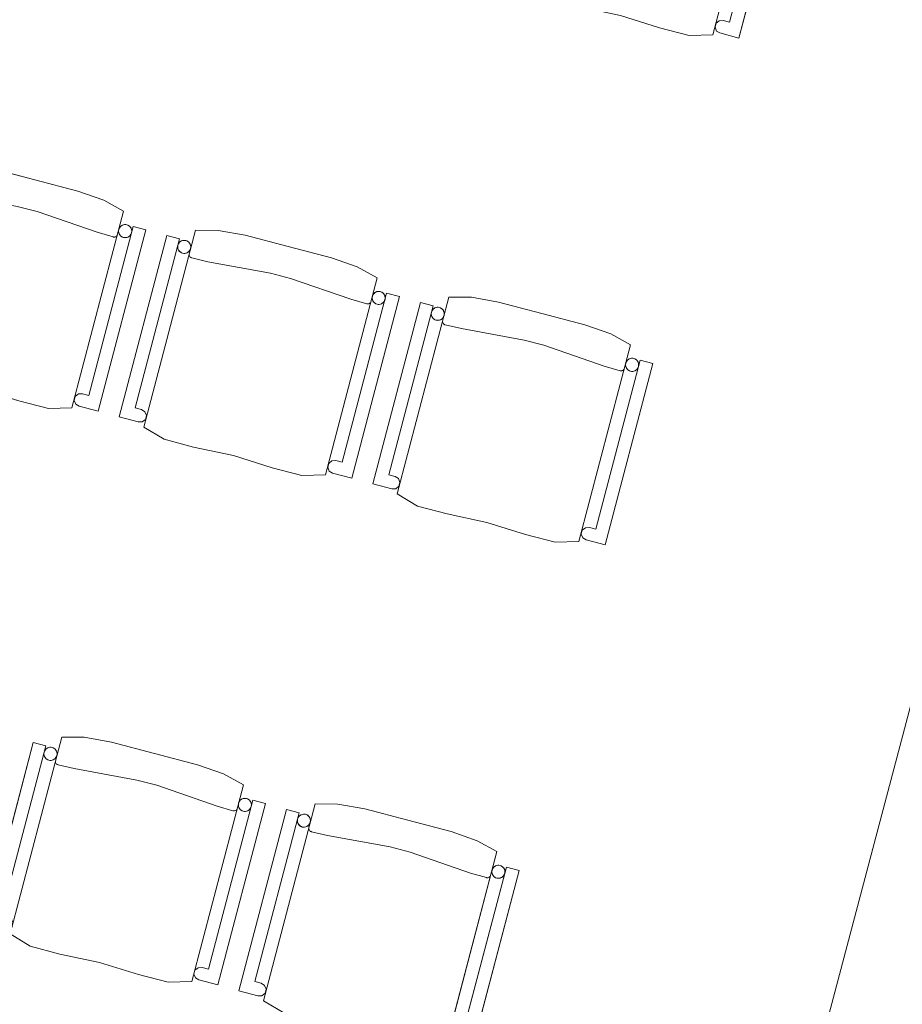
# Model space of a CAD drawing. Header units: millimetres. Extents: x -176817 to 18864955, y -12996033 to 201123.
# Tile 202 of 256: x 171676 to 173696, y -6379 to -4125. Entities that reach past the tile are written whole.
import ezdxf

# ---------------------------------------------------------------- set-up
doc = ezdxf.new("R2010")
doc.units = ezdxf.units.MM
doc.header["$MEASUREMENT"] = 0
doc.layers.add('215-A Wymiarowanie wewnętrzne 1_50', color=7, linetype='Continuous')
doc.layers.add('320-W Umeblowanie', color=7, linetype='Continuous')
doc.styles.add('STYL_AUTOMATYCZNY_4', font='arial.ttf')
doc.dimstyles.new('STYL_AUTOMATYCZNY__3', dxfattribs={"dimtxt": 64.999998, "dimasz": 47.5, "dimexe": 0.18, "dimexo": 0.0625, "dimgap": 0, "dimtad": 1, "dimdec": 1, "dimlfac": 0.1, "dimzin": 0, "dimdsep": 46, "dimtxsty": 'STYL_AUTOMATYCZNY_4', "dimblk": 'ARROWHEAD_11', "dimblk1": 'ARROWHEAD_11', "dimblk2": 'ARROWHEAD_11', "dimcen": 0.09, "dimclrd": 30, "dimclre": 30, "dimclrt": 30, "dimazin": 0, "dimtfac": 1, "dimtdec": 4, "dimtmove": 0, "dimatfit": 3, "dimfxl": 0, "dimtolj": 1, "dimtzin": 0, "dimarcsym": 0})

# ---------------------------------------------------------------- blocks, each defined once
blk = doc.blocks.new('Krzesło 06 27[325]_2', base_point=(171591.1, -6218.5))
at = {"layer": '320-W Umeblowanie', "color": 254, "linetype": 'Continuous', "lineweight": 0, "true_color": 0xcccccc}
for p, q in [((171771.7, -5767.2), (171653.4, -6217.7)), ((171823.5, -5767.8), (171771.7, -5767.2)), ((171885.4, -5778.8), (171823.5, -5767.8)), ((171706.4, -5779.6), (171597.3, -6194.9)), ((171633.8, -6174), (171735.4, -5787.3)), ((171735.4, -5787.3), (171706.4, -5779.6)), ((171984.1, -5804.7), (171885.4, -5778.8)), ((172082.8, -5830.7), (171984.1, -5804.7)), ((171757.3, -5823), (171757.4, -5821.7)), ((171757.4, -5824.4), (171757.3, -5823)), ((171757.8, -5825.8), (171757.4, -5824.4)), ((171758.4, -5827.1), (171757.8, -5825.8)), ((171759.2, -5828.2), (171758.4, -5827.1)), ((171760.2, -5829.2), (171759.2, -5828.2)), ((171761.3, -5830), (171760.2, -5829.2)), ((171762.6, -5830.6), (171761.3, -5830)), ((171763.3, -5830.7), (171762.6, -5830.6)), ((171800.3, -5839.4), (171763.3, -5830.7)), ((172142.1, -5851.5), (172082.8, -5830.7)), ((171943.8, -5865.8), (171800.3, -5839.4)), ((172187.6, -5876.4), (172142.1, -5851.5)), ((171989.3, -5877.7), (171943.8, -5865.8)), ((172127.2, -5925.3), (171989.3, -5877.7)), ((172069.3, -6327), (172187.6, -5876.4)), ((172209.3, -5911.7), (172107.8, -6298.4)), ((172163.7, -5935.9), (172127.2, -5925.3)), ((172129.3, -6334.6), (172238.3, -5919.3)), ((172238.3, -5919.3), (172209.3, -5911.7)), ((172164.4, -5936.1), (172163.7, -5935.9)), ((172165.8, -5936.2), (172164.4, -5936.1)), ((172167.2, -5936.1), (172165.8, -5936.2)), ((172168.5, -5935.7), (172167.2, -5936.1)), ((172169.8, -5935.1), (172168.5, -5935.7)), ((172170.9, -5934.3), (172169.8, -5935.1)), ((172171.9, -5933.3), (172170.9, -5934.3)), ((171648.3, -6177.8), (171633.8, -6174)), ((171597.3, -6194.9), (171640.9, -6206.3)), ((171656.1, -6182.8), (171648.3, -6177.8)), ((171659.5, -6191.4), (171656.1, -6182.8)), ((171657.2, -6200.4), (171659.5, -6191.4)), ((171640.9, -6206.3), (171650, -6206.3)), ((171650, -6206.3), (171657.2, -6200.4)), ((171653.4, -6217.7), (171699.7, -6245.7)), ((171699.7, -6245.7), (171767.4, -6263.8)), ((171767.4, -6263.8), (171858.4, -6283.3)), ((171858.4, -6283.3), (171947.3, -6311)), ((172076.8, -6301), (172074.5, -6310)), ((172074.5, -6310), (172077.8, -6318.6)), ((172084, -6295.2), (172076.8, -6301)), ((172093.3, -6294.6), (172084, -6295.2)), ((172107.8, -6298.4), (172093.3, -6294.6)), ((171947.3, -6311), (172015.2, -6328.6)), ((172015.2, -6328.6), (172069.3, -6327)), ((172077.8, -6318.6), (172085.8, -6323.1)), ((172085.8, -6323.1), (172129.3, -6334.6))]:
    blk.add_line(p, q, dxfattribs=at)
at = {"layer": '320-W Umeblowanie', "color": 254, "linetype": 'Continuous', "lineweight": 0, "true_color": 0xcccccc, "flags": 128}
for points in [[(171653.4, -6217.7), (171699.7, -6245.7), (171767.4, -6263.8), (171858.4, -6283.3), (171947.3, -6311), (172015.2, -6328.6), (172069.3, -6327), (172187.6, -5876.4), (172142.1, -5851.5), (172082.8, -5830.7), (171984.1, -5804.7), (171885.4, -5778.8), (171823.5, -5767.8), (171771.7, -5767.2)], [(171597.3, -6194.9), (171640.9, -6206.3), (171650, -6206.3), (171657.2, -6200.4), (171659.5, -6191.4), (171656.1, -6182.8), (171648.3, -6177.8), (171633.8, -6174), (171735.4, -5787.3), (171706.4, -5779.6)], [(171749.9, -5791.1), (171747.3, -5790.6), (171744.7, -5790.6), (171742.1, -5791.1), (171739.7, -5792), (171737.4, -5793.3), (171735.4, -5795), (171733.8, -5797), (171732.5, -5799.3), (171731.6, -5801.8), (171731.2, -5804.3), (171731.2, -5806.9), (171731.6, -5809.5), (171732.5, -5812), (171733.9, -5814.2), (171735.5, -5816.2), (171737.6, -5817.9), (171739.8, -5819.2), (171742.3, -5820.1), (171744.9, -5820.5), (171747.5, -5820.5), (171750.1, -5820), (171752.5, -5819.1), (171754.8, -5817.8), (171756.8, -5816.1), (171758.4, -5814.1), (171759.7, -5811.8), (171760.6, -5809.4), (171761, -5806.8), (171761, -5804.2), (171760.6, -5801.6), (171759.7, -5799.2), (171758.3, -5796.9), (171756.7, -5794.9), (171754.6, -5793.2), (171752.4, -5791.9)], [(172107.8, -6298.4), (172093.3, -6294.6), (172084, -6295.2), (172076.8, -6301), (172074.5, -6310), (172077.8, -6318.6), (172085.8, -6323.1), (172129.3, -6334.6), (172238.3, -5919.3), (172209.3, -5911.7)], [(172194.8, -5907.9), (172192.2, -5907.5), (172189.6, -5907.5), (172187.1, -5907.9), (172184.6, -5908.8), (172182.3, -5910.2), (172180.4, -5911.9), (172178.7, -5913.9), (172177.4, -5916.1), (172176.5, -5918.6), (172176.1, -5921.2), (172176.1, -5923.8), (172176.5, -5926.4), (172177.5, -5928.8), (172178.8, -5931.1), (172180.5, -5933.1), (172182.5, -5934.7), (172184.7, -5936), (172187.2, -5936.9), (172189.8, -5937.3), (172192.4, -5937.3), (172195, -5936.9), (172197.4, -5936), (172199.7, -5934.6), (172201.7, -5933), (172203.3, -5930.9), (172204.6, -5928.7), (172205.5, -5926.2), (172206, -5923.6), (172205.9, -5921), (172205.5, -5918.5), (172204.6, -5916), (172203.3, -5913.7), (172201.6, -5911.8), (172199.6, -5910.1), (172197.3, -5908.8)]]:
    blk.add_lwpolyline(points, close=True, dxfattribs=at)
at = {"layer": '320-W Umeblowanie', "color": 254, "linetype": 'Continuous', "lineweight": 0, "true_color": 0xcccccc}
for centre, start_param, end_param in [((171746.1, -5805.6), 4.712389, 7.853982), ((171746.1, -5805.6), 1.570796, 4.712389), ((172191, -5922.4), 4.712389, 7.853982), ((172191, -5922.4), 1.570796, 4.712389)]:
    blk.add_ellipse(centre, major_axis=(-14.5, 3.8), ratio=0.9996, start_param=start_param, end_param=end_param, dxfattribs=at)
blk = doc.blocks.new('Krzesło 06 27[326]_2', base_point=(172171.3, -6371.6))
at = {"layer": '320-W Umeblowanie', "color": 254, "linetype": 'Continuous', "lineweight": 0, "true_color": 0xcccccc}
for p, q in [((172351.8, -5920.3), (172233.5, -6370.8)), ((172403.7, -5920.9), (172351.8, -5920.3)), ((172465.6, -5931.9), (172403.7, -5920.9)), ((172286.5, -5932.7), (172177.5, -6347.9)), ((172214, -6327.1), (172315.5, -5940.3)), ((172315.5, -5940.3), (172286.5, -5932.7)), ((172564.3, -5957.8), (172465.6, -5931.9)), ((172662.9, -5983.7), (172564.3, -5957.8)), ((172337.4, -5976.1), (172337.5, -5974.7)), ((172337.5, -5977.5), (172337.4, -5976.1)), ((172337.9, -5978.9), (172337.5, -5977.5)), ((172338.5, -5980.1), (172337.9, -5978.9)), ((172339.3, -5981.3), (172338.5, -5980.1)), ((172340.3, -5982.3), (172339.3, -5981.3)), ((172341.5, -5983.1), (172340.3, -5982.3)), ((172342.7, -5983.7), (172341.5, -5983.1)), ((172343.4, -5983.8), (172342.7, -5983.7)), ((172380.4, -5992.5), (172343.4, -5983.8)), ((172523.9, -6018.8), (172380.4, -5992.5)), ((172722.3, -6004.6), (172662.9, -5983.7)), ((172767.7, -6029.5), (172722.3, -6004.6)), ((172569.4, -6030.8), (172523.9, -6018.8)), ((172707.3, -6078.4), (172569.4, -6030.8)), ((172649.4, -6480), (172767.7, -6029.5)), ((172789.5, -6064.8), (172687.9, -6451.5)), ((172743.8, -6089), (172707.3, -6078.4)), ((172709.4, -6487.6), (172818.5, -6072.4)), ((172818.5, -6072.4), (172789.5, -6064.8)), ((172744.5, -6089.2), (172743.8, -6089)), ((172745.9, -6089.3), (172744.5, -6089.2)), ((172747.3, -6089.1), (172745.9, -6089.3)), ((172748.6, -6088.8), (172747.3, -6089.1)), ((172749.9, -6088.2), (172748.6, -6088.8)), ((172751.1, -6087.4), (172749.9, -6088.2)), ((172752, -6086.4), (172751.1, -6087.4)), ((172228.5, -6330.9), (172214, -6327.1)), ((172236.3, -6335.9), (172228.5, -6330.9)), ((172177.5, -6347.9), (172221, -6359.4)), ((172230.1, -6359.3), (172237.3, -6353.5)), ((172239.7, -6344.5), (172236.3, -6335.9)), ((172237.3, -6353.5), (172239.7, -6344.5)), ((172221, -6359.4), (172230.1, -6359.3)), ((172233.5, -6370.8), (172279.8, -6398.8)), ((172279.8, -6398.8), (172347.6, -6416.9)), ((172347.6, -6416.9), (172438.6, -6436.4)), ((172438.6, -6436.4), (172527.4, -6464.1)), ((172527.4, -6464.1), (172595.3, -6481.6)), ((172657, -6454.1), (172654.6, -6463.1)), ((172654.6, -6463.1), (172658, -6471.7)), ((172664.1, -6448.2), (172657, -6454.1)), ((172673.4, -6447.7), (172664.1, -6448.2)), ((172687.9, -6451.5), (172673.4, -6447.7)), ((172595.3, -6481.6), (172649.4, -6480)), ((172658, -6471.7), (172665.9, -6476.2)), ((172665.9, -6476.2), (172709.4, -6487.6))]:
    blk.add_line(p, q, dxfattribs=at)
at = {"layer": '320-W Umeblowanie', "color": 254, "linetype": 'Continuous', "lineweight": 0, "true_color": 0xcccccc, "flags": 128}
for points in [[(172233.5, -6370.8), (172279.8, -6398.8), (172347.6, -6416.9), (172438.6, -6436.4), (172527.4, -6464.1), (172595.3, -6481.6), (172649.4, -6480), (172767.7, -6029.5), (172722.3, -6004.6), (172662.9, -5983.7), (172564.3, -5957.8), (172465.6, -5931.9), (172403.7, -5920.9), (172351.8, -5920.3)], [(172177.5, -6347.9), (172221, -6359.4), (172230.1, -6359.3), (172237.3, -6353.5), (172239.7, -6344.5), (172236.3, -6335.9), (172228.5, -6330.9), (172214, -6327.1), (172315.5, -5940.3), (172286.5, -5932.7)], [(172330.1, -5944.1), (172327.5, -5943.7), (172324.9, -5943.7), (172322.3, -5944.2), (172319.8, -5945.1), (172317.6, -5946.4), (172315.6, -5948.1), (172313.9, -5950.1), (172312.6, -5952.4), (172311.7, -5954.8), (172311.3, -5957.4), (172311.3, -5960), (172311.8, -5962.6), (172312.7, -5965.1), (172314, -5967.3), (172315.7, -5969.3), (172317.7, -5971), (172320, -5972.3), (172322.4, -5973.2), (172325, -5973.6), (172327.6, -5973.6), (172330.2, -5973.1), (172332.7, -5972.2), (172334.9, -5970.9), (172336.9, -5969.2), (172338.6, -5967.2), (172339.9, -5964.9), (172340.8, -5962.5), (172341.2, -5959.9), (172341.2, -5957.3), (172340.7, -5954.7), (172339.8, -5952.2), (172338.5, -5950), (172336.8, -5948), (172334.8, -5946.3), (172332.5, -5945)], [(172775, -6061), (172772.4, -6060.5), (172769.8, -6060.6), (172767.2, -6061), (172764.7, -6061.9), (172762.5, -6063.3), (172760.5, -6064.9), (172758.8, -6067), (172757.5, -6069.2), (172756.6, -6071.7), (172756.2, -6074.3), (172756.2, -6076.9), (172756.7, -6079.4), (172757.6, -6081.9), (172758.9, -6084.2), (172760.6, -6086.1), (172762.6, -6087.8), (172764.9, -6089.1), (172767.3, -6090), (172769.9, -6090.4), (172772.5, -6090.4), (172775.1, -6090), (172777.6, -6089), (172779.8, -6087.7), (172781.8, -6086), (172783.5, -6084), (172784.8, -6081.8), (172785.7, -6079.3), (172786.1, -6076.7), (172786.1, -6074.1), (172785.6, -6071.5), (172784.7, -6069.1), (172783.4, -6066.8), (172781.7, -6064.8), (172779.7, -6063.2), (172777.4, -6061.9)], [(172687.9, -6451.5), (172673.4, -6447.7), (172664.1, -6448.2), (172657, -6454.1), (172654.6, -6463.1), (172658, -6471.7), (172665.9, -6476.2), (172709.4, -6487.6), (172818.5, -6072.4), (172789.5, -6064.8)]]:
    blk.add_lwpolyline(points, close=True, dxfattribs=at)
at = {"layer": '320-W Umeblowanie', "color": 254, "linetype": 'Continuous', "lineweight": 0, "true_color": 0xcccccc}
for centre, start_param, end_param in [((172326.2, -5958.6), 4.712389, 7.853982), ((172326.2, -5958.6), 1.570796, 4.712389), ((172771.2, -6075.5), 4.712389, 7.853982), ((172771.2, -6075.5), 1.570796, 4.712389)]:
    blk.add_ellipse(centre, major_axis=(-14.5, 3.8), ratio=0.9996, start_param=start_param, end_param=end_param, dxfattribs=at)
blk = doc.blocks.new('Krzesło 06 27[336]_2', base_point=(171317.2, -4905.1))
at = {"layer": '320-W Umeblowanie', "color": 254, "linetype": 'Continuous', "lineweight": 0, "true_color": 0xcccccc}
for p, q in [((171497.7, -4453.8), (171379.4, -4904.4)), ((171549.6, -4454.4), (171497.7, -4453.8)), ((171611.5, -4465.5), (171549.6, -4454.4)), ((171432.4, -4466.3), (171323.4, -4881.5)), ((171359.9, -4860.6), (171461.4, -4473.9)), ((171461.4, -4473.9), (171432.4, -4466.3)), ((171710.1, -4491.4), (171611.5, -4465.5)), ((171808.8, -4517.3), (171710.1, -4491.4)), ((171483.3, -4509.7), (171483.4, -4508.3)), ((171483.4, -4511.1), (171483.3, -4509.7)), ((171483.8, -4512.4), (171483.4, -4511.1)), ((171484.4, -4513.7), (171483.8, -4512.4)), ((171485.2, -4514.8), (171484.4, -4513.7)), ((171486.2, -4515.8), (171485.2, -4514.8)), ((171487.3, -4516.6), (171486.2, -4515.8)), ((171488.6, -4517.2), (171487.3, -4516.6)), ((171489.3, -4517.4), (171488.6, -4517.2)), ((171526.3, -4526.1), (171489.3, -4517.4)), ((171669.8, -4552.4), (171526.3, -4526.1)), ((171868.2, -4538.1), (171808.8, -4517.3)), ((171715.3, -4564.3), (171669.8, -4552.4)), ((171913.6, -4563.1), (171868.2, -4538.1)), ((171853.2, -4611.9), (171715.3, -4564.3)), ((171795.3, -5013.6), (171913.6, -4563.1)), ((171935.3, -4598.4), (171833.8, -4985.1)), ((171889.7, -4622.5), (171853.2, -4611.9)), ((171855.3, -5021.2), (171964.4, -4606)), ((171897.9, -4619.9), (171896.9, -4620.9)), ((171964.4, -4606), (171935.3, -4598.4)), ((171890.4, -4622.7), (171889.7, -4622.5)), ((171891.8, -4622.8), (171890.4, -4622.7)), ((171893.2, -4622.7), (171891.8, -4622.8)), ((171894.5, -4622.3), (171893.2, -4622.7)), ((171895.8, -4621.7), (171894.5, -4622.3)), ((171896.9, -4620.9), (171895.8, -4621.7)), ((171374.4, -4864.4), (171359.9, -4860.6)), ((171382.2, -4869.4), (171374.4, -4864.4)), ((171323.4, -4881.5), (171366.9, -4892.9)), ((171376, -4892.9), (171383.2, -4887)), ((171385.5, -4878.1), (171382.2, -4869.4)), ((171383.2, -4887), (171385.5, -4878.1)), ((171366.9, -4892.9), (171376, -4892.9)), ((171379.4, -4904.4), (171425.7, -4932.3)), ((171425.7, -4932.3), (171493.5, -4950.4)), ((171493.5, -4950.4), (171584.5, -4970)), ((171584.5, -4970), (171673.3, -4997.7)), ((171673.3, -4997.7), (171741.2, -5015.2)), ((171802.9, -4987.7), (171800.5, -4996.6)), ((171800.5, -4996.6), (171803.9, -5005.3)), ((171810, -4981.8), (171802.9, -4987.7)), ((171819.3, -4981.3), (171810, -4981.8)), ((171833.8, -4985.1), (171819.3, -4981.3)), ((171741.2, -5015.2), (171795.3, -5013.6)), ((171803.9, -5005.3), (171811.8, -5009.8)), ((171811.8, -5009.8), (171855.3, -5021.2))]:
    blk.add_line(p, q, dxfattribs=at)
at = {"layer": '320-W Umeblowanie', "color": 254, "linetype": 'Continuous', "lineweight": 0, "true_color": 0xcccccc, "flags": 128}
for points in [[(171379.4, -4904.4), (171425.7, -4932.3), (171493.5, -4950.4), (171584.5, -4970), (171673.3, -4997.7), (171741.2, -5015.2), (171795.3, -5013.6), (171913.6, -4563.1), (171868.2, -4538.1), (171808.8, -4517.3), (171710.1, -4491.4), (171611.5, -4465.5), (171549.6, -4454.4), (171497.7, -4453.8)], [(171323.4, -4881.5), (171366.9, -4892.9), (171376, -4892.9), (171383.2, -4887), (171385.5, -4878.1), (171382.2, -4869.4), (171374.4, -4864.4), (171359.9, -4860.6), (171461.4, -4473.9), (171432.4, -4466.3)], [(171475.9, -4477.7), (171473.4, -4477.3), (171470.7, -4477.3), (171468.2, -4477.7), (171465.7, -4478.6), (171463.5, -4480), (171461.5, -4481.6), (171459.8, -4483.7), (171458.5, -4485.9), (171457.6, -4488.4), (171457.2, -4491), (171457.2, -4493.6), (171457.7, -4496.1), (171458.6, -4498.6), (171459.9, -4500.9), (171461.6, -4502.8), (171463.6, -4504.5), (171465.9, -4505.8), (171468.3, -4506.7), (171470.9, -4507.1), (171473.5, -4507.1), (171476.1, -4506.7), (171478.5, -4505.8), (171480.8, -4504.4), (171482.8, -4502.7), (171484.5, -4500.7), (171485.8, -4498.5), (171486.6, -4496), (171487.1, -4493.4), (171487.1, -4490.8), (171486.6, -4488.2), (171485.7, -4485.8), (171484.4, -4483.5), (171482.7, -4481.5), (171480.7, -4479.9), (171478.4, -4478.6)], [(171920.8, -4594.5), (171918.3, -4594.1), (171915.7, -4594.1), (171913.1, -4594.6), (171910.6, -4595.5), (171908.4, -4596.8), (171906.4, -4598.5), (171904.7, -4600.5), (171903.4, -4602.8), (171902.5, -4605.2), (171902.1, -4607.8), (171902.1, -4610.4), (171902.6, -4613), (171903.5, -4615.4), (171904.8, -4617.7), (171906.5, -4619.7), (171908.5, -4621.4), (171910.8, -4622.7), (171913.2, -4623.5), (171915.8, -4624), (171918.4, -4624), (171921, -4623.5), (171923.4, -4622.6), (171925.7, -4621.3), (171927.7, -4619.6), (171929.4, -4617.6), (171930.7, -4615.3), (171931.5, -4612.8), (171932, -4610.3), (171932, -4607.7), (171931.5, -4605.1), (171930.6, -4602.6), (171929.3, -4600.4), (171927.6, -4598.4), (171925.6, -4596.7), (171923.3, -4595.4)], [(171833.8, -4985.1), (171819.3, -4981.3), (171810, -4981.8), (171802.9, -4987.7), (171800.5, -4996.6), (171803.9, -5005.3), (171811.8, -5009.8), (171855.3, -5021.2), (171964.4, -4606), (171935.3, -4598.4)]]:
    blk.add_lwpolyline(points, close=True, dxfattribs=at)
at = {"layer": '320-W Umeblowanie', "color": 254, "linetype": 'Continuous', "lineweight": 0, "true_color": 0xcccccc}
for centre, start_param, end_param in [((171472.1, -4492.2), 4.712389, 7.853982), ((171472.1, -4492.2), 1.570796, 4.712389), ((171917, -4609), 4.712389, 7.853982), ((171917, -4609), 1.570796, 4.712389)]:
    blk.add_ellipse(centre, major_axis=(-14.5, 3.8), ratio=0.9996, start_param=start_param, end_param=end_param, dxfattribs=at)
blk = doc.blocks.new('Krzesło 06 27[337]_2', base_point=(171897.3, -5058.2))
at = {"layer": '320-W Umeblowanie', "color": 254, "linetype": 'Continuous', "lineweight": 0, "true_color": 0xcccccc}
for p, q in [((172012.6, -4619.4), (171903.5, -5034.6)), ((172077.9, -4606.9), (171959.5, -5057.5)), ((172041.6, -4627), (172012.6, -4619.4)), ((172129.7, -4607.5), (172077.9, -4606.9)), ((172191.6, -4618.5), (172129.7, -4607.5)), ((172290.3, -4644.5), (172191.6, -4618.5)), ((171940, -5013.7), (172041.6, -4627)), ((172063.4, -4662.8), (172063.6, -4661.4)), ((172063.6, -4664.2), (172063.4, -4662.8)), ((172063.9, -4665.5), (172063.6, -4664.2)), ((172389, -4670.4), (172290.3, -4644.5)), ((172064.5, -4666.8), (172063.9, -4665.5)), ((172065.3, -4667.9), (172064.5, -4666.8)), ((172066.3, -4668.9), (172065.3, -4667.9)), ((172067.5, -4669.7), (172066.3, -4668.9)), ((172068.8, -4670.3), (172067.5, -4669.7)), ((172069.4, -4670.5), (172068.8, -4670.3)), ((172106.4, -4679.1), (172069.4, -4670.5)), ((172250, -4705.5), (172106.4, -4679.1)), ((172448.3, -4691.2), (172389, -4670.4)), ((172295.4, -4717.4), (172250, -4705.5)), ((172493.7, -4716.2), (172448.3, -4691.2)), ((172433.4, -4765), (172295.4, -4717.4)), ((172375.4, -5166.7), (172493.7, -4716.2)), ((172515.5, -4751.4), (172413.9, -5138.2)), ((172544.5, -4759.1), (172515.5, -4751.4)), ((172469.9, -4775.6), (172433.4, -4765)), ((172435.5, -5174.3), (172544.5, -4759.1)), ((172470.5, -4775.8), (172469.9, -4775.6)), ((172471.9, -4775.9), (172470.5, -4775.8)), ((172473.3, -4775.8), (172471.9, -4775.9)), ((172474.7, -4775.4), (172473.3, -4775.8)), ((172475.9, -4774.8), (172474.7, -4775.4)), ((172477.1, -4774), (172475.9, -4774.8)), ((172478.1, -4773), (172477.1, -4774)), ((171954.5, -5017.5), (171940, -5013.7)), ((171962.3, -5022.5), (171954.5, -5017.5)), ((171965.7, -5031.1), (171962.3, -5022.5)), ((171903.5, -5034.6), (171947, -5046)), ((171947, -5046), (171956.2, -5046)), ((171956.2, -5046), (171963.3, -5040.1)), ((171963.3, -5040.1), (171965.7, -5031.1)), ((171959.5, -5057.5), (172005.9, -5085.4)), ((172005.9, -5085.4), (172073.6, -5103.5)), ((172073.6, -5103.5), (172164.6, -5123.1)), ((172164.6, -5123.1), (172253.4, -5150.7)), ((172390.2, -5134.9), (172383, -5140.7)), ((172399.4, -5134.3), (172390.2, -5134.9)), ((172413.9, -5138.2), (172399.4, -5134.3)), ((172253.4, -5150.7), (172321.3, -5168.3)), ((172383, -5140.7), (172380.6, -5149.7)), ((172380.6, -5149.7), (172384, -5158.3)), ((172384, -5158.3), (172391.9, -5162.8)), ((172321.3, -5168.3), (172375.4, -5166.7)), ((172391.9, -5162.8), (172435.5, -5174.3))]:
    blk.add_line(p, q, dxfattribs=at)
at = {"layer": '320-W Umeblowanie', "color": 254, "linetype": 'Continuous', "lineweight": 0, "true_color": 0xcccccc, "flags": 128}
for points in [[(171903.5, -5034.6), (171947, -5046), (171956.2, -5046), (171963.3, -5040.1), (171965.7, -5031.1), (171962.3, -5022.5), (171954.5, -5017.5), (171940, -5013.7), (172041.6, -4627), (172012.6, -4619.4)], [(171959.5, -5057.5), (172005.9, -5085.4), (172073.6, -5103.5), (172164.6, -5123.1), (172253.4, -5150.7), (172321.3, -5168.3), (172375.4, -5166.7), (172493.7, -4716.2), (172448.3, -4691.2), (172389, -4670.4), (172290.3, -4644.5), (172191.6, -4618.5), (172129.7, -4607.5), (172077.9, -4606.9)], [(172056.1, -4630.8), (172053.5, -4630.3), (172050.9, -4630.3), (172048.3, -4630.8), (172045.9, -4631.7), (172043.6, -4633), (172041.6, -4634.7), (172039.9, -4636.7), (172038.6, -4639), (172037.8, -4641.5), (172037.3, -4644), (172037.3, -4646.7), (172037.8, -4649.2), (172038.7, -4651.7), (172040, -4653.9), (172041.7, -4655.9), (172043.7, -4657.6), (172046, -4658.9), (172048.5, -4659.8), (172051, -4660.2), (172053.7, -4660.2), (172056.2, -4659.7), (172058.7, -4658.8), (172060.9, -4657.5), (172062.9, -4655.8), (172064.6, -4653.8), (172065.9, -4651.6), (172066.8, -4649.1), (172067.2, -4646.5), (172067.2, -4643.9), (172066.7, -4641.3), (172065.8, -4638.9), (172064.5, -4636.6), (172062.8, -4634.6), (172060.8, -4633), (172058.5, -4631.7)], [(172413.9, -5138.2), (172399.4, -5134.3), (172390.2, -5134.9), (172383, -5140.7), (172380.6, -5149.7), (172384, -5158.3), (172391.9, -5162.8), (172435.5, -5174.3), (172544.5, -4759.1), (172515.5, -4751.4)], [(172501, -4747.6), (172498.4, -4747.2), (172495.8, -4747.2), (172493.2, -4747.7), (172490.8, -4748.6), (172488.5, -4749.9), (172486.5, -4751.6), (172484.9, -4753.6), (172483.6, -4755.9), (172482.7, -4758.3), (172482.2, -4760.9), (172482.2, -4763.5), (172482.7, -4766.1), (172483.6, -4768.5), (172484.9, -4770.8), (172486.6, -4772.8), (172488.6, -4774.4), (172490.9, -4775.7), (172493.4, -4776.6), (172496, -4777.1), (172498.6, -4777.1), (172501.1, -4776.6), (172503.6, -4775.7), (172505.8, -4774.4), (172507.8, -4772.7), (172509.5, -4770.7), (172510.8, -4768.4), (172511.7, -4765.9), (172512.1, -4763.4), (172512.1, -4760.7), (172511.7, -4758.2), (172510.7, -4755.7), (172509.4, -4753.5), (172507.7, -4751.5), (172505.7, -4749.8), (172503.5, -4748.5)]]:
    blk.add_lwpolyline(points, close=True, dxfattribs=at)
at = {"layer": '320-W Umeblowanie', "color": 254, "linetype": 'Continuous', "lineweight": 0, "true_color": 0xcccccc}
for centre, start_param, end_param in [((172052.3, -4645.3), 4.712389, 7.853982), ((172052.3, -4645.3), 1.570796, 4.712389), ((172497.2, -4762.1), 4.712389, 7.853982), ((172497.2, -4762.1), 1.570796, 4.712389)]:
    blk.add_ellipse(centre, major_axis=(-14.5, 3.8), ratio=0.9996, start_param=start_param, end_param=end_param, dxfattribs=at)
blk = doc.blocks.new('Krzesło 06 27[338]_2', base_point=(172477.5, -5211.3))
at = {"layer": '320-W Umeblowanie', "color": 254, "linetype": 'Continuous', "lineweight": 0, "true_color": 0xcccccc}
for p, q in [((172592.7, -4772.4), (172483.7, -5187.7)), ((172658, -4760), (172539.7, -5210.5)), ((172621.7, -4780.1), (172592.7, -4772.4)), ((172709.8, -4760.6), (172658, -4760)), ((172771.7, -4771.6), (172709.8, -4760.6)), ((172870.4, -4797.5), (172771.7, -4771.6)), ((172520.2, -5166.8), (172621.7, -4780.1)), ((172969.1, -4823.5), (172870.4, -4797.5)), ((172643.6, -4815.8), (172643.7, -4814.5)), ((172643.7, -4817.2), (172643.6, -4815.8)), ((172644.1, -4818.6), (172643.7, -4817.2)), ((172644.7, -4819.9), (172644.1, -4818.6)), ((172645.5, -4821), (172644.7, -4819.9)), ((172646.5, -4822), (172645.5, -4821)), ((172647.6, -4822.8), (172646.5, -4822)), ((172648.9, -4823.4), (172647.6, -4822.8)), ((172649.6, -4823.5), (172648.9, -4823.4)), ((172686.6, -4832.2), (172649.6, -4823.5)), ((172830.1, -4858.6), (172686.6, -4832.2)), ((173028.4, -4844.3), (172969.1, -4823.5)), ((173073.9, -4869.2), (173028.4, -4844.3)), ((172875.6, -4870.5), (172830.1, -4858.6)), ((173013.5, -4918.1), (172875.6, -4870.5)), ((172955.6, -5319.8), (173073.9, -4869.2)), ((173095.6, -4904.5), (172994.1, -5291.2)), ((173015.6, -5327.4), (173124.7, -4912.1)), ((173124.7, -4912.1), (173095.6, -4904.5)), ((173050, -4928.7), (173013.5, -4918.1)), ((173050.7, -4928.9), (173050, -4928.7)), ((173052.1, -4929), (173050.7, -4928.9)), ((173053.5, -4928.9), (173052.1, -4929)), ((173054.8, -4928.5), (173053.5, -4928.9)), ((173056.1, -4927.9), (173054.8, -4928.5)), ((173057.2, -4927.1), (173056.1, -4927.9)), ((173058.2, -4926.1), (173057.2, -4927.1)), ((172534.7, -5170.6), (172520.2, -5166.8)), ((172542.5, -5175.6), (172534.7, -5170.6)), ((172545.8, -5184.2), (172542.5, -5175.6)), ((172483.7, -5187.7), (172527.2, -5199.1)), ((172527.2, -5199.1), (172536.3, -5199.1)), ((172536.3, -5199.1), (172543.5, -5193.2)), ((172543.5, -5193.2), (172545.8, -5184.2)), ((172539.7, -5210.5), (172586, -5238.5)), ((172586, -5238.5), (172653.8, -5256.6)), ((172653.8, -5256.6), (172744.7, -5276.1)), ((172744.7, -5276.1), (172833.6, -5303.8)), ((172963.1, -5293.8), (172960.8, -5302.8)), ((172970.3, -5288), (172963.1, -5293.8)), ((172979.6, -5287.4), (172970.3, -5288)), ((172994.1, -5291.2), (172979.6, -5287.4)), ((172833.6, -5303.8), (172901.5, -5321.4)), ((172960.8, -5302.8), (172964.2, -5311.4)), ((172964.2, -5311.4), (172972.1, -5315.9)), ((172972.1, -5315.9), (173015.6, -5327.4)), ((172901.5, -5321.4), (172955.6, -5319.8))]:
    blk.add_line(p, q, dxfattribs=at)
at = {"layer": '320-W Umeblowanie', "color": 254, "linetype": 'Continuous', "lineweight": 0, "true_color": 0xcccccc, "flags": 128}
for points in [[(172483.7, -5187.7), (172527.2, -5199.1), (172536.3, -5199.1), (172543.5, -5193.2), (172545.8, -5184.2), (172542.5, -5175.6), (172534.7, -5170.6), (172520.2, -5166.8), (172621.7, -4780.1), (172592.7, -4772.4)], [(172539.7, -5210.5), (172586, -5238.5), (172653.8, -5256.6), (172744.7, -5276.1), (172833.6, -5303.8), (172901.5, -5321.4), (172955.6, -5319.8), (173073.9, -4869.2), (173028.4, -4844.3), (172969.1, -4823.5), (172870.4, -4797.5), (172771.7, -4771.6), (172709.8, -4760.6), (172658, -4760)], [(172636.2, -4783.9), (172633.6, -4783.4), (172631, -4783.4), (172628.5, -4783.9), (172626, -4784.8), (172623.7, -4786.1), (172621.8, -4787.8), (172620.1, -4789.8), (172618.8, -4792.1), (172617.9, -4794.6), (172617.5, -4797.1), (172617.5, -4799.7), (172617.9, -4802.3), (172618.9, -4804.8), (172620.2, -4807), (172621.9, -4809), (172623.9, -4810.7), (172626.1, -4812), (172628.6, -4812.9), (172631.2, -4813.3), (172633.8, -4813.3), (172636.4, -4812.8), (172638.8, -4811.9), (172641.1, -4810.6), (172643.1, -4808.9), (172644.7, -4806.9), (172646, -4804.6), (172646.9, -4802.2), (172647.4, -4799.6), (172647.3, -4797), (172646.9, -4794.4), (172646, -4792), (172644.7, -4789.7), (172643, -4787.7), (172641, -4786), (172638.7, -4784.7)], [(172994.1, -5291.2), (172979.6, -5287.4), (172970.3, -5288), (172963.1, -5293.8), (172960.8, -5302.8), (172964.2, -5311.4), (172972.1, -5315.9), (173015.6, -5327.4), (173124.7, -4912.1), (173095.6, -4904.5)], [(173081.1, -4900.7), (173078.6, -4900.3), (173075.9, -4900.3), (173073.4, -4900.7), (173070.9, -4901.6), (173068.7, -4903), (173066.7, -4904.7), (173065, -4906.7), (173063.7, -4908.9), (173062.8, -4911.4), (173062.4, -4914), (173062.4, -4916.6), (173062.9, -4919.2), (173063.8, -4921.6), (173065.1, -4923.9), (173066.8, -4925.9), (173068.8, -4927.5), (173071.1, -4928.8), (173073.5, -4929.7), (173076.1, -4930.1), (173078.7, -4930.1), (173081.3, -4929.7), (173083.7, -4928.8), (173086, -4927.4), (173088, -4925.8), (173089.7, -4923.7), (173091, -4921.5), (173091.8, -4919), (173092.3, -4916.4), (173092.3, -4913.8), (173091.8, -4911.3), (173090.9, -4908.8), (173089.6, -4906.5), (173087.9, -4904.6), (173085.9, -4902.9), (173083.6, -4901.6)]]:
    blk.add_lwpolyline(points, close=True, dxfattribs=at)
at = {"layer": '320-W Umeblowanie', "color": 254, "linetype": 'Continuous', "lineweight": 0, "true_color": 0xcccccc}
for centre, start_param, end_param in [((172632.4, -4798.4), 4.712389, 7.853982), ((172632.4, -4798.4), 1.570796, 4.712389), ((173077.3, -4915.2), 4.712389, 7.853982), ((173077.3, -4915.2), 1.570796, 4.712389)]:
    blk.add_ellipse(centre, major_axis=(-14.5, 3.8), ratio=0.9996, start_param=start_param, end_param=end_param, dxfattribs=at)
blk = doc.blocks.new('Krzesło 06 27[350]_2', base_point=(172783.6, -4051))
at = {"layer": '320-W Umeblowanie', "color": 254, "linetype": 'Continuous', "lineweight": 0, "true_color": 0xcccccc}
for p, q in [((172964.2, -3599.7), (172845.8, -4050.3)), ((173016, -3600.3), (172964.2, -3599.7)), ((173077.9, -3611.3), (173016, -3600.3)), ((172898.9, -3612.2), (172789.8, -4027.4)), ((172826.3, -4006.5), (172927.9, -3619.8)), ((172927.9, -3619.8), (172898.9, -3612.2)), ((173176.6, -3637.3), (173077.9, -3611.3)), ((173275.3, -3663.2), (173176.6, -3637.3)), ((172949.8, -3655.6), (172949.9, -3654.2)), ((172949.9, -3657), (172949.8, -3655.6)), ((172950.2, -3658.3), (172949.9, -3657)), ((172950.8, -3659.6), (172950.2, -3658.3)), ((172951.7, -3660.7), (172950.8, -3659.6)), ((172952.7, -3661.7), (172951.7, -3660.7)), ((172953.8, -3662.5), (172952.7, -3661.7)), ((172955.1, -3663.1), (172953.8, -3662.5)), ((172955.7, -3663.3), (172955.1, -3663.1)), ((172992.8, -3671.9), (172955.7, -3663.3)), ((173136.3, -3698.3), (172992.8, -3671.9)), ((173334.6, -3684), (173275.3, -3663.2)), ((173380.1, -3709), (173334.6, -3684)), ((173181.7, -3710.2), (173136.3, -3698.3)), ((173319.7, -3757.8), (173181.7, -3710.2)), ((173261.7, -4159.5), (173380.1, -3709)), ((173401.8, -3744.2), (173300.2, -4131)), ((173356.2, -3768.4), (173319.7, -3757.8)), ((173321.8, -4167.1), (173430.8, -3751.9)), ((173430.8, -3751.9), (173401.8, -3744.2)), ((173356.8, -3768.6), (173356.2, -3768.4)), ((173358.2, -3768.7), (173356.8, -3768.6)), ((173359.6, -3768.6), (173358.2, -3768.7)), ((173361, -3768.2), (173359.6, -3768.6)), ((173362.3, -3767.6), (173361, -3768.2)), ((173363.4, -3766.8), (173362.3, -3767.6)), ((173364.4, -3765.8), (173363.4, -3766.8)), ((172840.8, -4010.3), (172826.3, -4006.5)), ((172848.6, -4015.3), (172840.8, -4010.3)), ((172789.8, -4027.4), (172833.3, -4038.8)), ((172842.5, -4038.8), (172849.6, -4032.9)), ((172852, -4024), (172848.6, -4015.3)), ((172849.6, -4032.9), (172852, -4024)), ((172833.3, -4038.8), (172842.5, -4038.8)), ((172845.8, -4050.3), (172892.2, -4078.2)), ((172892.2, -4078.2), (172959.9, -4096.3)), ((172959.9, -4096.3), (173050.9, -4115.9)), ((173050.9, -4115.9), (173139.8, -4143.5)), ((173139.8, -4143.5), (173207.6, -4161.1)), ((173269.3, -4133.5), (173267, -4142.5)), ((173267, -4142.5), (173270.3, -4151.1)), ((173276.5, -4127.7), (173269.3, -4133.5)), ((173285.7, -4127.1), (173276.5, -4127.7)), ((173300.2, -4131), (173285.7, -4127.1)), ((173207.6, -4161.1), (173261.7, -4159.5)), ((173270.3, -4151.1), (173278.3, -4155.6)), ((173278.3, -4155.6), (173321.8, -4167.1))]:
    blk.add_line(p, q, dxfattribs=at)
at = {"layer": '320-W Umeblowanie', "color": 254, "linetype": 'Continuous', "lineweight": 0, "true_color": 0xcccccc, "flags": 128}
for points in [[(172845.8, -4050.3), (172892.2, -4078.2), (172959.9, -4096.3), (173050.9, -4115.9), (173139.8, -4143.5), (173207.6, -4161.1), (173261.7, -4159.5), (173380.1, -3709), (173334.6, -3684), (173275.3, -3663.2), (173176.6, -3637.3), (173077.9, -3611.3), (173016, -3600.3), (172964.2, -3599.7)], [(172789.8, -4027.4), (172833.3, -4038.8), (172842.5, -4038.8), (172849.6, -4032.9), (172852, -4024), (172848.6, -4015.3), (172840.8, -4010.3), (172826.3, -4006.5), (172927.9, -3619.8), (172898.9, -3612.2)], [(172942.4, -3623.6), (172939.8, -3623.1), (172937.2, -3623.2), (172934.6, -3623.6), (172932.2, -3624.5), (172929.9, -3625.8), (172927.9, -3627.5), (172926.3, -3629.5), (172925, -3631.8), (172924.1, -3634.3), (172923.6, -3636.8), (172923.6, -3639.5), (172924.1, -3642), (172925, -3644.5), (172926.3, -3646.7), (172928, -3648.7), (172930, -3650.4), (172932.3, -3651.7), (172934.8, -3652.6), (172937.4, -3653), (172940, -3653), (172942.5, -3652.5), (172945, -3651.6), (172947.2, -3650.3), (172949.2, -3648.6), (172950.9, -3646.6), (172952.2, -3644.4), (172953.1, -3641.9), (172953.5, -3639.3), (172953.5, -3636.7), (172953.1, -3634.1), (172952.1, -3631.7), (172950.8, -3629.4), (172949.1, -3627.4), (172947.1, -3625.8), (172944.9, -3624.5)], [(173387.3, -3740.4), (173384.7, -3740), (173382.1, -3740), (173379.5, -3740.5), (173377.1, -3741.4), (173374.8, -3742.7), (173372.8, -3744.4), (173371.2, -3746.4), (173369.9, -3748.7), (173369, -3751.1), (173368.5, -3753.7), (173368.6, -3756.3), (173369, -3758.9), (173369.9, -3761.3), (173371.3, -3763.6), (173372.9, -3765.6), (173375, -3767.2), (173377.2, -3768.5), (173379.7, -3769.4), (173382.3, -3769.9), (173384.9, -3769.9), (173387.5, -3769.4), (173389.9, -3768.5), (173392.2, -3767.2), (173394.2, -3765.5), (173395.8, -3763.5), (173397.1, -3761.2), (173398, -3758.7), (173398.4, -3756.2), (173398.4, -3753.5), (173398, -3751), (173397.1, -3748.5), (173395.7, -3746.3), (173394, -3744.3), (173392, -3742.6), (173389.8, -3741.3)], [(173300.2, -4131), (173285.7, -4127.1), (173276.5, -4127.7), (173269.3, -4133.5), (173267, -4142.5), (173270.3, -4151.1), (173278.3, -4155.6), (173321.8, -4167.1), (173430.8, -3751.9), (173401.8, -3744.2)]]:
    blk.add_lwpolyline(points, close=True, dxfattribs=at)
at = {"layer": '320-W Umeblowanie', "color": 254, "linetype": 'Continuous', "lineweight": 0, "true_color": 0xcccccc}
for centre, start_param, end_param in [((172938.6, -3638.1), 4.712389, 7.853982), ((172938.6, -3638.1), 1.570796, 4.712389), ((173383.5, -3754.9), 4.712389, 7.853982), ((173383.5, -3754.9), 1.570796, 4.712389)]:
    blk.add_ellipse(centre, major_axis=(-14.5, 3.8), ratio=0.9996, start_param=start_param, end_param=end_param, dxfattribs=at)
blk = doc.blocks.new('*D3777')
at = {"layer": '215-A Wymiarowanie wewnętrzne 1_50', "linetype": 'Continuous', "lineweight": 200}
for points in [[(175896.6, 2621.6), (175897.6, 2616.8), (175900.3, 2612.8), (175904.4, 2610.1), (175909.1, 2609.1), (175913.9, 2610.1), (175918, 2612.8), (175920.7, 2616.8), (175921.6, 2621.6), (175920.7, 2626.4), (175918, 2630.5), (175913.9, 2633.2), (175909.1, 2634.1), (175904.4, 2633.2), (175900.3, 2630.5), (175897.6, 2626.4)], [(172827.4, -9010), (172828.3, -9014.7), (172831, -9018.8), (172835.1, -9021.5), (172839.9, -9022.5), (172844.6, -9021.5), (172848.7, -9018.8), (172851.4, -9014.7), (172852.4, -9010), (172851.4, -9005.2), (172848.7, -9001.1), (172844.6, -8998.4), (172839.9, -8997.5), (172835.1, -8998.4), (172831, -9001.1), (172828.3, -9005.2)]]:
    blk.add_hatch(color=30, dxfattribs=at).paths.add_polyline_path(points)
at = {"layer": '215-A Wymiarowanie wewnętrzne 1_50', "color": 30, "linetype": 'Continuous', "lineweight": 0}
for p, q in [((175897, 2624.8), (175863.8, 2633.6)), ((175954.5, 2609.7), (175921.2, 2618.4)), ((172843, -8997.9), (175905.9, 2609.5)), ((172827.8, -9006.8), (172794.5, -8998)), ((172885.2, -9021.9), (172851.9, -9013.2))]:
    blk.add_line(p, q, dxfattribs=at)
for centre in [(175909.1, 2621.6), (172839.9, -9010)]:
    blk.add_circle(centre, 12.5, dxfattribs=at)
at = {"layer": '215-A Wymiarowanie wewnętrzne 1_50', "color": 30, "lineweight": 200, "char_height": 65, "attachment_point": 7, "rotation": 75.218, "style": 'STYL_AUTOMATYCZNY_4'}
for s, insert in [('\\A1;{\\pql;\\fArial|b0|i0|c238|p0;\\W1.000000;12,5}', (175890.4, 2601.5)), ('\\A1;{\\pql;\\fArial|b0|i0|c238|p0;\\W1.000000;1\xa0203}', (174333.5, -3298.7))]:
    blk.add_mtext(s, dxfattribs=dict(at, insert=insert))
blk = doc.blocks.new('ARROWHEAD_11')
at = {"color": 0, "linetype": 'Continuous', "lineweight": 0}
blk.add_line((0, 0), (-1, 0), dxfattribs=at)
at = {"color": 0, "linetype": 'Continuous', "lineweight": 0, "const_width": 0.25, "flags": 128}
blk.add_lwpolyline([(-0.125, 0, 1), (0.125, 0, 1)], format="xyb", close=True, dxfattribs=at)

msp = doc.modelspace()

# ---------------------------------------------------------------- block references
at = {"layer": '320-W Umeblowanie', "color": 254, "linetype": 'Continuous', "lineweight": 0, "true_color": 0xcccccc}
for name, p in [('Krzesło 06 27[350]_2', (172783.62, -4050.99)), ('Krzesło 06 27[336]_2', (171317.17, -4905.1)), ('Krzesło 06 27[337]_2', (171897.31, -5058.19)), ('Krzesło 06 27[338]_2', (172477.45, -5211.27)), ('Krzesło 06 27[325]_2', (171591.14, -6218.47)), ('Krzesło 06 27[326]_2', (172171.28, -6371.56))]:
    msp.add_blockref(name, p, dxfattribs=at)

# ---------------------------------------------------------------- dimensions: what is measured, and where the dimension line sits
at = {"layer": '215-A Wymiarowanie wewnętrzne 1_50', "color": 30, "linetype": 'Continuous', "lineweight": 200}
dim = msp.add_linear_dim(base=(175909.14, 2621.63), p1=(173748.01, -9249.61), p2=(171693.03, 3734.15), angle=75.21803, dimstyle='STYL_AUTOMATYCZNY__3', dxfattribs=at)
dim.commit()
dim.dimension.update_dxf_attribs({"geometry": '*D3777', "text_midpoint": (174330.49, -3182.59), "dimtype": 160, "text_rotation": 75.21803})

doc.saveas('drawing.dxf')
